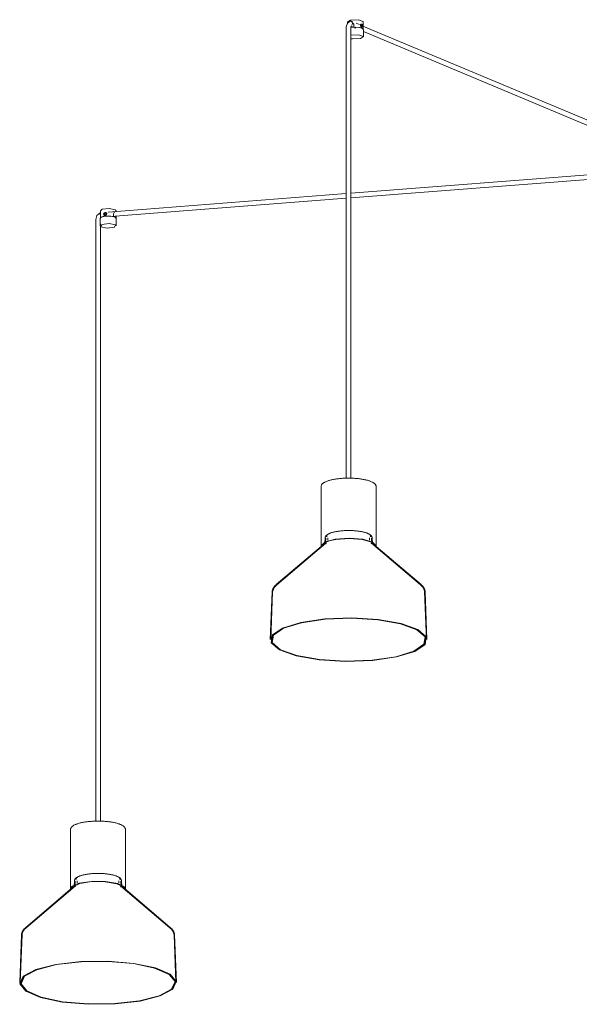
# Model space of a CAD drawing. Header units: millimetres. Extents: x 2834 to 10851, y -1001 to 7778.
# Tile 1 of 8: x 5630 to 6345, y -986 to 271. Entities that reach past the tile are written whole.
import ezdxf

# ---------------------------------------------------------------- set-up
doc = ezdxf.new("R2010")
doc.units = ezdxf.units.MM
doc.layers.add('E-LITE-EQPM', color=7, linetype='Continuous', lineweight=20)

# ---------------------------------------------------------------- blocks, each defined once
blk = doc.blocks.new('68593-5L_ 68594-5L KOMBO200 - 64314-44-5L SAMBA Black_ribbon beige pendant lamp ø450-5L-712902-00 Isometrico PDF')
at = {"layer": 'E-LITE-EQPM', "color": 253, "lineweight": 15, "true_color": 0xaaaaaa}
for p, q in [((2772.5, 268.6), (2772.5, 266)), ((2772.6, 268.3), (2776.3, 270.8)), ((2776, 269.2), (2775.2, 268.9)), ((2775.6, 269.2), (2776.3, 269.3)), ((2777.1, 269.2), (2779.2, 268.3)), ((2780.4, 264.3), (2780.4, 261.8)), ((2787.7, 264.9), (2783.6, 266.6)), ((2790.5, 265.5), (2788.9, 265.2)), ((2790, 264.4), (2791, 265.1)), ((2790.4, 262.5), (2790, 264.4)), ((2790.5, 263.4), (2790.1, 264.1)), ((2791, 265.1), (2791.9, 263.7)), ((2792.5, 259), (2792.5, 268.6)), ((2770.8, 261.7), (2770.8, 256.2)), ((2770.8, 256.2), (2770.8, -314.2)), ((2776.8, 256.2), (2776.8, 261.7)), ((2776.8, -314.3), (2776.8, 256.2)), ((2777.3, 262.6), (2779.9, 261.5)), ((2780.4, 261.8), (2781.1, 261.5)), ((2781.3, 261), (2782.8, 260.4)), ((2790.4, 262.5), (2789.5, 262.3)), ((2789.6, 261.2), (2791.4, 261.6)), ((2790.4, 263.7), (2790.1, 263.8)), ((2790.4, 262.7), (2790.5, 263.4)), ((2791.9, 263.7), (2790.5, 263.4)), ((2791, 262.3), (2790.5, 262.5)), ((2791.5, 262.1), (2791, 262.3)), ((2791.9, 263.7), (2791.5, 262.1)), ((3194.1, 94.5), (2792.1, 263)), ((2792.7, 256.3), (3191.7, 88.9)), ((2792.8, 249.2), (2792.8, 258.3)), ((3107.7, 75.5), (2776.7, 49.7)), ((2776.7, 43.7), (3108.2, 69.5)), ((2770.8, 49.3), (2466.7, 25.6)), ((2470.1, 19.9), (2770.8, 43.3)), ((2456.9, 27.5), (2456.9, 22.4)), ((2476.2, 28.6), (2476.5, 27)), ((2476.9, 26.6), (2476.9, 27.5)), ((2450.9, 15.9), (2450.9, 10.4)), ((2456.6, 17.2), (2456.6, 8.1)), ((2456.9, 20.6), (2456.9, 18)), ((2461.4, 23.6), (2462.8, 24.8)), ((2461.9, 22), (2461.4, 23.6)), ((2461.4, 23.6), (2462.1, 23.2)), ((2461.7, 21.7), (2463.1, 20.7)), ((2462.8, 22.1), (2461.9, 22)), ((2461.9, 22), (2462.6, 21.6)), ((2463.4, 24.4), (2462.1, 23.2)), ((2462.1, 23.2), (2462.4, 22.1)), ((2462.8, 24.8), (2464.2, 23.9)), ((2463.5, 22.2), (2462.8, 22.1)), ((2464.2, 23.9), (2463.6, 22.2)), ((2463.6, 22.2), (2464.3, 21.8)), ((2465.4, 24), (2463.9, 25)), ((2464, 21.7), (2464.2, 21.8)), ((2464.3, 21.8), (2464.4, 22.1)), ((2472.5, 19.8), (2473.6, 20)), ((2473.6, 20), (2473.6, 22.5)), ((2477.2, 17.2), (2476.2, 18.6)), ((2476.9, 20.3), (2476.9, 17.9)), ((2477.2, 8.1), (2477.2, 17.2)), ((2450.9, 10.4), (2450.9, -752.2)), ((2456.9, -752.2), (2456.9, 10.4)), ((2738.8, -324.6), (2738.8, -324.4)), ((2738.8, -324.6), (2738.8, -400.5)), ((2808.8, -400.5), (2808.8, -324.6)), ((2745.8, -388.1), (2746.1, -387.7)), ((2745.8, -388.1), (2746.1, -387.7)), ((2746.1, -387), (2746.1, -388.9)), ((2801.6, -388.9), (2801.6, -387)), ((2744.2, -396.6), (2681.5, -450)), ((2744.7, -397.2), (2682, -450.6)), ((2738.9, -401.1), (2738.8, -400.4)), ((2743.8, -390.7), (2743.5, -397.4)), ((2744.6, -390.7), (2744.3, -397.4)), ((2747.1, -390.5), (2747.1, -393.3)), ((2800.6, -393.3), (2800.6, -390.5)), ((2865.6, -450.6), (2803, -397.2)), ((2803.4, -397.4), (2803.1, -390.7)), ((2866.2, -450), (2803.5, -396.6)), ((2804.2, -397.4), (2803.9, -390.7)), ((2808.8, -400.7), (2808.7, -401)), ((2676, -459.5), (2673.8, -520.2)), ((2676.8, -459.5), (2674.6, -520.3)), ((2873, -520.3), (2870.8, -459.5)), ((2873.8, -520.2), (2871.6, -459.5)), ((2418.9, -762.5), (2418.9, -838.4)), ((2488.9, -838.4), (2488.9, -762.5)), ((2423.8, -828.6), (2423.6, -835.2)), ((2424.6, -828.6), (2424.4, -835.3)), ((2426.1, -824.9), (2426.1, -826.8)), ((2427.2, -828.3), (2427.2, -831.1)), ((2480.6, -831.1), (2480.6, -828.3)), ((2481.6, -826.8), (2481.6, -824.9)), ((2483.4, -835.3), (2483.2, -828.6)), ((2484.2, -835.2), (2484, -828.6)), ((2424.2, -834.5), (2361.6, -887.8)), ((2424.7, -835.1), (2362.1, -888.4)), ((2545.7, -888.4), (2483, -835.1)), ((2546.2, -887.8), (2483.5, -834.5)), ((2356.1, -897.4), (2353.9, -958.1)), ((2356.9, -897.4), (2354.7, -958.1)), ((2553.1, -958.1), (2550.9, -897.4)), ((2553.9, -958.1), (2551.7, -897.4))]:
    blk.add_line(p, q, dxfattribs=at)
for points in [[(2775.6, 269.2, 0), (2772.2, 266.8, 0), (2770.8, 262.1, 0), (2770.8, 261.7, 0)], [(2776, 269.2, 0), (2776.9, 269.2, 0), (2777.6, 268.9, 0), (2778.2, 268.2, 0), (2778.6, 267.3, 0), (2778.7, 266.2, 0), (2778.5, 265.2, 0), (2778.1, 264.3, 0)], [(2776.3, 270.8, 0), (2786.2, 271.2, 0), (2792.4, 269, 0), (2792.4, 268.7, 0)], [(2778.7, 267.4, 0), (2779.4, 266.9, 0), (2779.9, 266.1, 0), (2780.3, 265.3, 0), (2780.4, 264.3, 0)], [(2789, 263.8, 0), (2789.1, 264.5, 0), (2789.3, 265, 0), (2789.7, 265.3, 0), (2790.2, 265.4, 0)], [(2791, 265.5, 0), (2789.7, 264, 0), (2791, 261.6, 0)], [(2791, 261.6, 0), (2792.2, 263.1, 0), (2791, 265.5, 0)], [(2776.7, 251.6, 0), (2786.4, 251.9, 0), (2792.7, 249.6, 0), (2788.8, 247, 0)], [(2777.2, 263.5, 0), (2776.8, 261.8, 0), (2776.8, 261.7, 0)], [(2792.8, 258.3, 0), (2791.3, 260.1, 0), (2787.9, 261.1, 0), (2782.4, 261.6, 0), (2776.9, 261.1, 0)], [(2792.5, 259, 0), (2792.1, 259.8, 0), (2787.6, 261.4, 0), (2780.4, 261.8, 0)], [(2790.2, 261.6, 0), (2789.7, 262, 0), (2789.3, 262.5, 0), (2789.1, 263.2, 0), (2789, 263.8, 0)], [(2791.2, 261.8, 0), (2790.9, 261.5, 0), (2790.6, 261.5, 0)], [(2788.8, 247, 0), (2778.6, 246.6, 0), (2776.6, 246.9, 0)], [(2457.3, 27.6, 0), (2459, 29.2, 0), (2468.2, 30.2, 0), (2476.2, 28.6, 0)], [(2462.8, 25.2, 0), (2461, 23.1, 0), (2462.8, 21.4, 0)], [(2462.8, 21.4, 0), (2464.6, 23.5, 0), (2462.8, 25.2, 0)], [(2473.6, 22.5, 0), (2473.7, 23.4, 0), (2473.9, 24.3, 0), (2474.3, 24.9, 0), (2474.8, 25.4, 0)], [(2456.8, 24.7, 0), (2452.4, 21, 0), (2450.9, 15.9, 0)], [(2456.9, 24.7, 0), (2456.6, 24.5, 0), (2456.4, 23.9, 0), (2456.5, 23, 0), (2456.6, 22.1, 0), (2456.9, 21.1, 0)], [(2456.6, 17.2, 0), (2458.1, 18.9, 0), (2461.5, 19.9, 0), (2467, 20.4, 0), (2472.5, 19.9, 0), (2475.7, 18.9, 0), (2476.2, 18.6, 0)], [(2456.9, 22.4, 0), (2456.9, 22.3, 0), (2456.9, 21.5, 0), (2456.9, 20.6, 0)], [(2473.6, 20, 0), (2466.8, 20.7, 0), (2460, 19.9, 0), (2457.7, 19, 0)], [(2463, 21.2, 0), (2462.8, 21.2, 0), (2462.2, 21.4, 0), (2461.7, 21.7, 0), (2461.4, 22.2, 0), (2461.3, 22.8, 0)], [(2461.5, 23.7, 0), (2461.7, 24.2, 0), (2462.2, 24.7, 0), (2462.4, 24.8, 0)], [(2463.1, 25.1, 0), (2463.4, 25.1, 0), (2464, 24.9, 0), (2464.5, 24.5, 0), (2464.9, 24, 0), (2465, 23.3, 0)], [(2465, 23.3, 0), (2464.9, 22.6, 0), (2464.5, 22, 0), (2464, 21.6, 0), (2463.4, 21.3, 0), (2463.1, 21.2, 0)], [(2457.4, 6.9, 0), (2458.8, 9.8, 0), (2468.2, 10.9, 0), (2476.4, 9.2, 0)], [(2476.4, 9.2, 0), (2475.1, 6.3, 0), (2465.6, 5.2, 0), (2457.4, 6.9, 0)], [(2808.8, -324.6, 0), (2808.8, -324.1, 0), (2808.6, -323.6, 0), (2808.5, -323.1, 0), (2808.2, -322.6, 0), (2807.9, -322.2, 0), (2807.6, -321.7, 0), (2807.2, -321.3, 0), (2806.7, -320.9, 0), (2806.2, -320.5, 0), (2805.7, -320.1, 0), (2805.1, -319.8, 0), (2804.4, -319.4, 0), (2803.8, -319.1, 0), (2803, -318.7, 0), (2802.3, -318.4, 0), (2801.4, -318.1, 0), (2800.6, -317.8, 0), (2799.7, -317.5, 0), (2798.7, -317.2, 0), (2797.8, -316.9, 0), (2796.8, -316.6, 0), (2795.7, -316.4, 0), (2794.6, -316.2, 0), (2793.5, -315.9, 0), (2792.4, -315.7, 0), (2791.2, -315.5, 0), (2790, -315.3, 0), (2788.8, -315.1, 0), (2787.5, -315, 0), (2786.2, -314.8, 0), (2784.9, -314.7, 0), (2783.6, -314.6, 0), (2782.3, -314.5, 0), (2781, -314.4, 0), (2779.6, -314.3, 0), (2778.3, -314.3, 0), (2776.9, -314.2, 0), (2775.5, -314.2, 0), (2774.2, -314.2, 0), (2772.8, -314.2, 0), (2771.4, -314.2, 0), (2770.1, -314.2, 0), (2768.7, -314.3, 0), (2767.3, -314.4, 0), (2766, -314.4, 0), (2764.7, -314.5, 0), (2763.3, -314.6, 0), (2762, -314.8, 0), (2760.8, -314.9, 0), (2759.5, -315.1, 0), (2758.3, -315.2, 0), (2757, -315.4, 0), (2755.9, -315.6, 0), (2754.7, -315.8, 0), (2753.6, -316, 0), (2752.5, -316.3, 0), (2751.4, -316.5, 0), (2750.4, -316.8, 0), (2749.4, -317, 0), (2748.4, -317.3, 0), (2747.5, -317.6, 0), (2746.6, -317.9, 0), (2745.8, -318.2, 0), (2745, -318.5, 0), (2744.2, -318.9, 0), (2743.5, -319.2, 0), (2742.8, -319.6, 0), (2742.2, -319.9, 0), (2741.6, -320.3, 0), (2741.1, -320.7, 0), (2740.6, -321.1, 0), (2740.2, -321.5, 0), (2739.8, -321.9, 0), (2739.5, -322.4, 0), (2739.2, -322.9, 0), (2739, -323.3, 0), (2738.9, -323.8, 0), (2738.8, -324.3, 0), (2738.8, -324.4, 0)], [(2743.8, -390.7, 0), (2743.8, -390.1, 0), (2744, -389.5, 0), (2744.2, -389, 0), (2744.5, -388.5, 0), (2744.8, -388, 0), (2745.2, -387.6, 0), (2745.6, -387.2, 0), (2746, -386.8, 0), (2746.5, -386.4, 0), (2747, -386.1, 0), (2747.6, -385.7, 0), (2748.1, -385.4, 0), (2748.8, -385.1, 0), (2749.4, -384.8, 0), (2750.1, -384.5, 0), (2750.8, -384.2, 0), (2751.6, -384, 0), (2752.3, -383.7, 0), (2753.1, -383.5, 0), (2754, -383.3, 0), (2754.8, -383, 0), (2755.7, -382.8, 0), (2756.2, -382.7, 0)], [(2803.9, -390.7, 0), (2803.8, -390.1, 0), (2803.7, -389.5, 0), (2803.5, -389, 0), (2803.2, -388.5, 0), (2802.9, -388, 0), (2802.5, -387.6, 0), (2802.1, -387.2, 0), (2801.7, -386.8, 0), (2801.2, -386.4, 0), (2800.7, -386.1, 0), (2800.1, -385.7, 0), (2799.5, -385.4, 0), (2798.9, -385.1, 0), (2798.3, -384.8, 0), (2797.6, -384.5, 0), (2796.9, -384.2, 0), (2796.1, -384, 0), (2795.3, -383.7, 0), (2794.5, -383.5, 0), (2793.7, -383.3, 0), (2792.8, -383, 0), (2791.9, -382.8, 0), (2791, -382.6, 0), (2790.1, -382.4, 0), (2789.1, -382.3, 0), (2788.1, -382.1, 0), (2787.1, -381.9, 0), (2786.1, -381.8, 0), (2785, -381.7, 0), (2783.9, -381.6, 0), (2782.9, -381.4, 0), (2781.8, -381.3, 0), (2780.7, -381.3, 0), (2779.5, -381.2, 0), (2778.4, -381.1, 0), (2777.3, -381.1, 0), (2776.1, -381.1, 0), (2775, -381, 0), (2773.9, -381, 0), (2772.7, -381, 0), (2771.6, -381.1, 0), (2770.4, -381.1, 0), (2769.3, -381.1, 0), (2768.2, -381.2, 0), (2767, -381.3, 0), (2765.9, -381.3, 0), (2764.8, -381.4, 0), (2763.8, -381.5, 0), (2762.7, -381.7, 0), (2761.6, -381.8, 0), (2760.6, -381.9, 0), (2759.6, -382.1, 0), (2758.6, -382.3, 0), (2757.6, -382.4, 0), (2756.7, -382.6, 0), (2756.2, -382.7, 0)], [(2802.4, -388.8, 0), (2802.2, -388.5, 0), (2801.9, -388.1, 0), (2801.6, -387.7, 0), (2801.1, -387.4, 0)], [(2802.4, -388.8, 0), (2802.2, -388.5, 0), (2801.9, -388.1, 0), (2801.6, -387.7, 0), (2801.1, -387.4, 0)], [(2738.8, -400.4, 0), (2743.8, -395.5, 0), (2756.8, -392, 0), (2774.4, -390.8, 0), (2791.8, -392.2, 0), (2804.4, -395.8, 0), (2808.8, -400.7, 0)], [(2740.5, -399.6, 0), (2745.1, -395.8, 0), (2750.4, -393.9, 0)], [(2743.5, -397.4, 0), (2743.5, -397.4, 0), (2743.5, -397.4, 0)], [(2744.3, -397.7, 0), (2744.3, -397.7, 0), (2744.3, -397.6, 0), (2744.5, -397.5, 0), (2744.6, -397.3, 0), (2744.7, -397.2, 0)], [(2744.3, -397.4, 0), (2744.3, -397.5, 0), (2744.3, -397.6, 0), (2744.3, -397.7, 0), (2744.3, -397.7, 0)], [(2744.9, -398.1, 0), (2745, -398.1, 0), (2745, -398, 0), (2745.2, -397.9, 0), (2745.2, -397.8, 0)], [(2750.5, -393.8, 0), (2757.5, -392.4, 0), (2774.3, -391.2, 0), (2791, -392.5, 0), (2803.1, -396, 0), (2807.1, -399.5, 0)], [(2802.7, -398.1, 0), (2802.7, -398.1, 0), (2802.6, -398, 0), (2802.5, -397.9, 0), (2802.5, -397.8, 0)], [(2803.4, -397.7, 0), (2803.4, -397.7, 0), (2803.3, -397.6, 0), (2803.2, -397.5, 0), (2803, -397.3, 0), (2803, -397.2, 0)], [(2803.4, -397.4, 0), (2803.4, -397.5, 0), (2803.4, -397.6, 0), (2803.4, -397.7, 0), (2803.4, -397.7, 0)], [(2804.2, -397.4, 0), (2804.2, -397.4, 0), (2804.2, -397.4, 0)], [(2676, -459.5, 0), (2676.2, -458.1, 0), (2676.5, -456.8, 0), (2677, -455.5, 0), (2677.7, -454.2, 0), (2678.6, -453, 0), (2679.6, -451.8, 0), (2680.7, -450.7, 0), (2681.5, -450, 0)], [(2676.8, -459.5, 0), (2677, -458.3, 0), (2677.3, -457, 0), (2677.8, -455.8, 0), (2678.4, -454.6, 0), (2679.2, -453.5, 0), (2680.2, -452.4, 0), (2681.3, -451.3, 0), (2682, -450.6, 0)], [(2676.8, -459.5, 0), (2677, -458.3, 0), (2677.3, -457, 0), (2677.8, -455.8, 0), (2678.4, -454.6, 0), (2679.2, -453.5, 0), (2680.2, -452.4, 0), (2681.3, -451.3, 0), (2682, -450.6, 0)], [(2870.8, -459.5, 0), (2870.7, -458.3, 0), (2870.4, -457, 0), (2869.9, -455.8, 0), (2869.3, -454.6, 0), (2868.5, -453.5, 0), (2867.5, -452.4, 0), (2866.4, -451.3, 0), (2865.6, -450.6, 0)], [(2870.8, -459.5, 0), (2870.7, -458.3, 0), (2870.4, -457, 0), (2869.9, -455.8, 0), (2869.3, -454.6, 0), (2868.5, -453.5, 0), (2867.5, -452.4, 0), (2866.4, -451.3, 0), (2865.6, -450.6, 0)], [(2871.6, -459.5, 0), (2871.5, -458.1, 0), (2871.1, -456.8, 0), (2870.6, -455.5, 0), (2869.9, -454.2, 0), (2869.1, -453, 0), (2868.1, -451.8, 0), (2867, -450.7, 0), (2866.2, -450, 0)], [(2835.1, -542.5, 0), (2804.4, -547, 0), (2770, -548.4, 0), (2736, -546.3, 0), (2706.7, -541.2, 0), (2685.4, -533.5, 0), (2674.8, -524.3, 0), (2676.1, -514.6, 0), (2689.2, -505.7, 0), (2712.6, -498.5, 0)], [(2834.6, -542.4, 0), (2804.1, -546.8, 0), (2770, -548.1, 0), (2736.3, -546.1, 0), (2707.2, -541, 0), (2686.1, -533.4, 0), (2675.6, -524.3, 0), (2676.9, -514.7, 0), (2689.9, -505.8, 0), (2713, -498.7, 0)], [(2834.6, -542.4, 0), (2804.1, -546.8, 0), (2770, -548.1, 0), (2736.3, -546.1, 0), (2707.2, -541, 0), (2686.1, -533.4, 0), (2675.6, -524.3, 0), (2676.9, -514.7, 0), (2689.9, -505.8, 0), (2713, -498.7, 0)], [(2834.1, -542.2, 0), (2803.9, -546.6, 0), (2770, -547.9, 0), (2736.6, -545.9, 0), (2707.7, -540.8, 0), (2686.8, -533.3, 0), (2676.3, -524.2, 0), (2677.7, -514.7, 0), (2690.6, -505.9, 0), (2713.5, -498.9, 0)], [(2712.6, -498.5, 0), (2743.3, -494, 0), (2777.7, -492.7, 0), (2811.6, -494.7, 0), (2841, -499.9, 0), (2862.3, -507.5, 0), (2872.9, -516.8, 0), (2871.6, -526.4, 0), (2858.4, -535.4, 0), (2835.1, -542.5, 0)], [(2713, -498.7, 0), (2743.5, -494.2, 0), (2777.7, -492.9, 0), (2811.3, -495, 0), (2840.5, -500.1, 0), (2861.6, -507.6, 0), (2872.1, -516.8, 0), (2870.8, -526.4, 0), (2857.8, -535.3, 0), (2834.6, -542.4, 0)], [(2713, -498.7, 0), (2743.5, -494.2, 0), (2777.7, -492.9, 0), (2811.3, -495, 0), (2840.5, -500.1, 0), (2861.6, -507.6, 0), (2872.1, -516.8, 0), (2870.8, -526.4, 0), (2857.8, -535.3, 0), (2834.6, -542.4, 0)], [(2713.5, -498.9, 0), (2743.8, -494.4, 0), (2777.6, -493.1, 0), (2811, -495.2, 0), (2839.9, -500.2, 0), (2860.9, -507.8, 0), (2871.3, -516.8, 0), (2870, -526.3, 0), (2857.1, -535.1, 0), (2834.1, -542.2, 0)], [(2418.9, -762.5, 0), (2418.9, -762, 0), (2419, -761.5, 0), (2419.2, -761, 0), (2419.4, -760.5, 0), (2419.7, -760.1, 0), (2420.1, -759.6, 0), (2420.5, -759.2, 0), (2420.9, -758.8, 0), (2421.4, -758.4, 0), (2422, -758, 0), (2422.6, -757.7, 0), (2423.2, -757.3, 0), (2423.9, -756.9, 0), (2424.6, -756.6, 0), (2425.4, -756.3, 0), (2426.2, -756, 0), (2427.1, -755.7, 0), (2428, -755.4, 0), (2428.9, -755.1, 0), (2429.9, -754.8, 0), (2430.9, -754.5, 0), (2432, -754.3, 0), (2433, -754, 0), (2434.2, -753.8, 0), (2435.3, -753.6, 0), (2436.5, -753.4, 0), (2437.7, -753.2, 0), (2438.9, -753, 0), (2440.2, -752.9, 0), (2441.4, -752.7, 0), (2442.7, -752.6, 0), (2444, -752.5, 0), (2445.4, -752.4, 0), (2446.7, -752.3, 0), (2448, -752.2, 0), (2449.4, -752.2, 0), (2450.8, -752.1, 0), (2452.1, -752.1, 0), (2453.5, -752.1, 0), (2454.9, -752.1, 0), (2456.2, -752.1, 0), (2457.6, -752.1, 0), (2459, -752.2, 0), (2460.3, -752.3, 0), (2461.7, -752.3, 0), (2463, -752.4, 0), (2463.4, -752.5, 0)], [(2488.9, -762.5, 0), (2488.8, -762, 0), (2488.7, -761.5, 0), (2488.6, -761, 0), (2488.3, -760.5, 0), (2488, -760.1, 0), (2487.7, -759.6, 0), (2487.3, -759.2, 0), (2486.8, -758.8, 0), (2486.3, -758.4, 0), (2485.8, -758, 0), (2485.2, -757.7, 0), (2484.5, -757.3, 0), (2483.8, -756.9, 0), (2483.1, -756.6, 0), (2482.3, -756.3, 0), (2481.5, -756, 0), (2480.7, -755.7, 0), (2479.8, -755.4, 0), (2478.8, -755.1, 0), (2477.8, -754.8, 0), (2476.8, -754.5, 0), (2475.8, -754.3, 0), (2474.7, -754, 0), (2473.6, -753.8, 0), (2472.4, -753.6, 0), (2471.3, -753.4, 0), (2470.1, -753.2, 0), (2468.8, -753, 0), (2467.6, -752.9, 0), (2466.3, -752.7, 0), (2465, -752.6, 0), (2463.7, -752.5, 0), (2463.4, -752.5, 0)], [(2419, -839, 0), (2420.2, -835.7, 0), (2429.6, -831.4, 0), (2445.4, -829, 0), (2463.5, -829.1, 0)], [(2420.5, -837.5, 0), (2421.7, -835.9, 0), (2430.6, -831.7, 0), (2445.8, -829.4, 0), (2463.1, -829.5, 0)], [(2423.8, -828.6, 0), (2423.9, -828, 0), (2424, -827.4, 0), (2424.2, -826.9, 0), (2424.5, -826.4, 0), (2424.8, -825.9, 0), (2425.2, -825.4, 0), (2425.6, -825, 0), (2426.1, -824.6, 0), (2426.5, -824.3, 0), (2427.1, -823.9, 0), (2427.6, -823.6, 0), (2428.2, -823.3, 0), (2428.8, -823, 0), (2429.5, -822.7, 0), (2430.1, -822.4, 0), (2430.8, -822.1, 0), (2431.6, -821.9, 0), (2432.4, -821.6, 0), (2433.2, -821.4, 0), (2434, -821.1, 0), (2434.9, -820.9, 0), (2435.8, -820.7, 0), (2436.7, -820.5, 0), (2437.6, -820.3, 0), (2438.6, -820.1, 0), (2439.6, -820, 0), (2440.6, -819.8, 0), (2441.6, -819.7, 0), (2442.7, -819.5, 0), (2443.8, -819.4, 0), (2444.8, -819.3, 0), (2445.9, -819.2, 0), (2447.1, -819.1, 0), (2448.2, -819.1, 0), (2449.3, -819, 0), (2450.4, -819, 0), (2451.6, -818.9, 0), (2452.7, -818.9, 0), (2453.9, -818.9, 0), (2455, -818.9, 0), (2456.1, -818.9, 0), (2457.3, -819, 0), (2458.4, -819, 0), (2459.5, -819.1, 0), (2460.7, -819.1, 0), (2461.8, -819.2, 0), (2462.9, -819.3, 0), (2464, -819.4, 0), (2465, -819.5, 0), (2466.1, -819.7, 0), (2467.1, -819.8, 0), (2468.1, -820, 0), (2469.1, -820.1, 0), (2470.1, -820.3, 0), (2471, -820.5, 0), (2471.9, -820.7, 0), (2472.8, -820.9, 0), (2473.7, -821.1, 0), (2474.5, -821.3, 0), (2475.4, -821.6, 0), (2476.1, -821.8, 0), (2476.9, -822.1, 0), (2477.6, -822.4, 0), (2478.3, -822.7, 0), (2478.9, -823, 0), (2479.5, -823.3, 0), (2480.1, -823.6, 0), (2480.7, -823.9, 0), (2480.9, -824, 0)], [(2425.5, -826.4, 0), (2425.8, -826, 0), (2426.2, -825.6, 0), (2426.6, -825.3, 0)], [(2425.5, -826.4, 0), (2425.8, -826, 0), (2426.2, -825.6, 0), (2426.6, -825.3, 0)], [(2463.1, -829.5, 0), (2478, -832, 0), (2486.4, -836.2, 0), (2487.2, -837.5, 0)], [(2463.5, -829.1, 0), (2479.1, -831.7, 0), (2487.8, -836.1, 0), (2488.8, -839, 0)], [(2484, -828.6, 0), (2483.9, -828, 0), (2483.7, -827.4, 0), (2483.5, -826.9, 0), (2483.2, -826.4, 0), (2482.9, -825.9, 0), (2482.6, -825.4, 0), (2482.1, -825, 0), (2481.7, -824.6, 0), (2481.2, -824.3, 0), (2480.9, -824, 0)], [(2482.6, -826.8, 0), (2482.3, -826.4, 0), (2482, -826, 0), (2481.6, -825.6, 0), (2481.2, -825.3, 0)], [(2482.6, -826.8, 0), (2482.3, -826.4, 0), (2482, -826, 0), (2481.6, -825.6, 0), (2481.2, -825.3, 0)], [(2423.6, -835.2, 0), (2423.6, -835.3, 0), (2423.6, -835.3, 0)], [(2424.3, -835.6, 0), (2424.3, -835.5, 0), (2424.4, -835.5, 0), (2424.5, -835.3, 0), (2424.7, -835.2, 0), (2424.7, -835.1, 0)], [(2424.4, -835.3, 0), (2424.3, -835.4, 0), (2424.3, -835.5, 0), (2424.3, -835.6, 0), (2424.3, -835.6, 0)], [(2425, -836, 0), (2425, -836, 0), (2425.1, -835.9, 0), (2425.2, -835.7, 0), (2425.3, -835.7, 0)], [(2482.8, -836, 0), (2482.8, -836, 0), (2482.7, -835.9, 0), (2482.5, -835.7, 0), (2482.5, -835.7, 0)], [(2483.5, -835.6, 0), (2483.4, -835.5, 0), (2483.4, -835.5, 0), (2483.3, -835.3, 0), (2483.1, -835.2, 0), (2483, -835.1, 0)], [(2483.4, -835.3, 0), (2483.4, -835.4, 0), (2483.4, -835.5, 0), (2483.5, -835.6, 0), (2483.5, -835.6, 0)], [(2484.2, -835.2, 0), (2484.2, -835.3, 0), (2484.2, -835.3, 0)], [(2356.1, -897.4, 0), (2356.2, -896, 0), (2356.6, -894.7, 0), (2357.1, -893.4, 0), (2357.8, -892.1, 0), (2358.6, -890.9, 0), (2359.6, -889.7, 0), (2360.7, -888.6, 0), (2361.6, -887.8, 0)], [(2356.9, -897.4, 0), (2357, -896.1, 0), (2357.3, -894.9, 0), (2357.8, -893.7, 0), (2358.5, -892.5, 0), (2359.3, -891.4, 0), (2360.2, -890.2, 0), (2361.3, -889.1, 0), (2362.1, -888.4, 0)], [(2356.9, -897.4, 0), (2357, -896.1, 0), (2357.3, -894.9, 0), (2357.8, -893.7, 0), (2358.5, -892.5, 0), (2359.3, -891.4, 0), (2360.2, -890.2, 0), (2361.3, -889.1, 0), (2362.1, -888.4, 0)], [(2550.9, -897.4, 0), (2550.7, -896.1, 0), (2550.4, -894.9, 0), (2549.9, -893.7, 0), (2549.3, -892.5, 0), (2548.5, -891.4, 0), (2547.6, -890.2, 0), (2546.5, -889.1, 0), (2545.7, -888.4, 0)], [(2550.9, -897.4, 0), (2550.7, -896.1, 0), (2550.4, -894.9, 0), (2549.9, -893.7, 0), (2549.3, -892.5, 0), (2548.5, -891.4, 0), (2547.6, -890.2, 0), (2546.5, -889.1, 0), (2545.7, -888.4, 0)], [(2551.7, -897.4, 0), (2551.5, -896, 0), (2551.2, -894.7, 0), (2550.7, -893.4, 0), (2550, -892.1, 0), (2549.1, -890.9, 0), (2548.1, -889.7, 0), (2547, -888.6, 0), (2546.2, -887.8, 0)], [(2361.6, -969.1, 0), (2354, -959.7, 0), (2358.4, -950.1, 0), (2374.4, -941.5, 0), (2399.9, -935, 0), (2431.9, -931.2, 0), (2466.6, -930.8, 0), (2499.8, -933.7, 0), (2527.4, -939.5, 0), (2546.1, -947.7, 0)], [(2362.3, -969, 0), (2354.8, -959.7, 0), (2359.2, -950.2, 0), (2375, -941.6, 0), (2400.3, -935.1, 0), (2432.1, -931.4, 0), (2466.5, -931, 0), (2499.4, -933.9, 0), (2526.8, -939.7, 0), (2545.4, -947.7, 0)], [(2362.3, -969, 0), (2354.8, -959.7, 0), (2359.2, -950.2, 0), (2375, -941.6, 0), (2400.3, -935.1, 0), (2432.1, -931.4, 0), (2466.5, -931, 0), (2499.4, -933.9, 0), (2526.8, -939.7, 0), (2545.4, -947.7, 0)], [(2363.1, -969, 0), (2355.6, -959.7, 0), (2359.9, -950.2, 0), (2375.6, -941.8, 0), (2400.8, -935.3, 0), (2432.3, -931.7, 0), (2466.4, -931.2, 0), (2499, -934.1, 0), (2526.2, -939.8, 0), (2544.7, -947.8, 0)], [(2546.1, -947.7, 0), (2553.8, -957.1, 0), (2549.3, -966.7, 0), (2533.4, -975.3, 0), (2507.9, -981.8, 0), (2475.8, -985.6, 0), (2441.1, -986, 0), (2408, -983.1, 0), (2380.4, -977.3, 0), (2361.6, -969.1, 0)], [(2545.4, -947.7, 0), (2553, -957.1, 0), (2548.6, -966.6, 0), (2532.8, -975.1, 0), (2507.4, -981.7, 0), (2475.6, -985.4, 0), (2441.2, -985.8, 0), (2408.3, -982.9, 0), (2380.9, -977.1, 0), (2362.3, -969, 0)], [(2545.4, -947.7, 0), (2553, -957.1, 0), (2548.6, -966.6, 0), (2532.8, -975.1, 0), (2507.4, -981.7, 0), (2475.6, -985.4, 0), (2441.2, -985.8, 0), (2408.3, -982.9, 0), (2380.9, -977.1, 0), (2362.3, -969, 0)], [(2544.7, -947.8, 0), (2552.2, -957.1, 0), (2547.8, -966.6, 0), (2532.1, -975, 0), (2507, -981.5, 0), (2475.5, -985.1, 0), (2441.3, -985.6, 0), (2408.7, -982.7, 0), (2381.5, -977, 0), (2363.1, -969, 0)]]:
    blk.add_polyline3d(points, dxfattribs=at)

msp = doc.modelspace()

# ---------------------------------------------------------------- block references
at = {"layer": 'E-LITE-EQPM', "color": 253, "lineweight": 15, "true_color": 0xaaaaaa}
msp.add_blockref('68593-5L_ 68594-5L KOMBO200 - 64314-44-5L SAMBA Black_ribbon beige pendant lamp ø450-5L-712902-00 Isometrico PDF', (3276.4, 0), dxfattribs=at)

doc.saveas('drawing.dxf')
